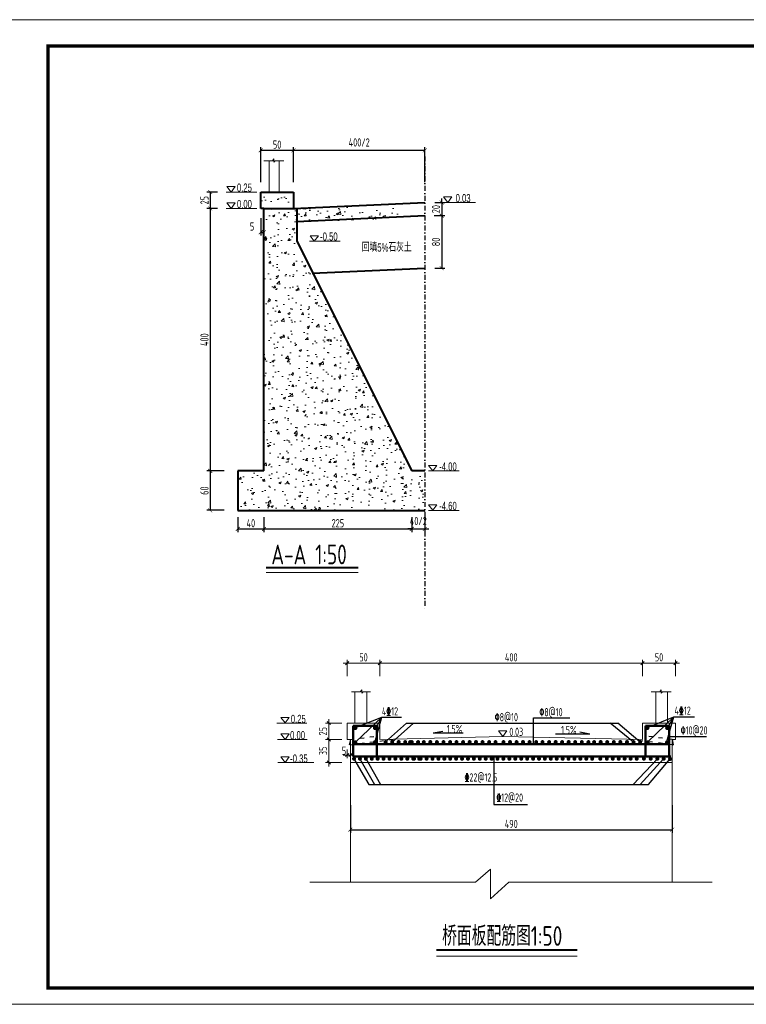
# Model space of a CAD drawing. Header units: inches. Extents: x 112594 to 193184, y 44995 to 116598.
# Tile 83 of 153: x 116918 to 119131, y 103116 to 106117. Entities that reach past the tile are written whole.
import ezdxf

# ---------------------------------------------------------------- set-up
doc = ezdxf.new("R2010")
doc.units = ezdxf.units.IN
doc.header["$MEASUREMENT"] = 0
doc.linetypes.add('ACAD_ISO03W100', pattern=[30, 12, -18])
doc.linetypes.add('DASHDOTX2', pattern=[2, 1, -0.5, 0, -0.5])
doc.layers.get('0').update_dxf_attribs({"lineweight": 15})
for name, color, linetype, lineweight in [('BM1', 7, 'Continuous', 15), ('文字', 7, 'Continuous', 20), ('标准线', 2, 'Continuous', 20), ('细实线', 4, 'Continuous', 25), ('虚线', 2, 'ACAD_ISO03W100', 25), ('轮廓线', 1, 'Continuous', 40), ('配筋1', 1, 'Continuous', 50)]:
    doc.layers.add(name, color=color, linetype=linetype, lineweight=lineweight)
doc.layers.add('轴线', color=3, linetype='DASHDOTX2')
doc.layers.add('配筋2', color=2, linetype='Continuous')
doc.styles.add('HZTXT', font='tssdeng.shx', dxfattribs={"width": 0.75, "bigfont": 'hztxt.shx'})
doc.styles.get("Standard").update_dxf_attribs({"font": 'hztxt_e.shx', "width": 0.7, "bigfont": 'hztxt.shx'})
doc.styles.add('TSSD_Dimension', font='Tssdeng.shx', dxfattribs={"width": 0.7, "bigfont": 'hztxt.shx'})
doc.dimstyles.new('3', dxfattribs={"dimtxt": 25, "dimasz": 12, "dimexe": 10, "dimexo": 30, "dimgap": 5, "dimtad": 1, "dimdec": 0, "dimzin": 0, "dimdsep": 46, "dimtxsty": 'HZTXT', "dimblk": 'ARCHTICK', "dimcen": 0, "dimclrt": 7, "dimazin": 2, "dimtfac": 1, "dimtdec": 0, "dimtix": 1, "dimtmove": 2, "dimatfit": 3, "dimfxl": 250, "dimtolj": 1, "dimtzin": 0, "dimarcsym": 0})
doc.dimstyles.new('6', dxfattribs={"dimtxt": 25, "dimasz": 12, "dimexe": 10, "dimexo": 130, "dimgap": 5, "dimtad": 1, "dimdec": 0, "dimzin": 0, "dimdsep": 46, "dimtxsty": 'HZTXT', "dimblk": 'ARCHTICK', "dimcen": 0, "dimclrt": 7, "dimazin": 2, "dimtfac": 1, "dimtdec": 0, "dimtix": 1, "dimtmove": 2, "dimatfit": 3, "dimfxl": 250, "dimtolj": 1, "dimtzin": 0, "dimarcsym": 0})
doc.dimstyles.new('ISO-25', dxfattribs={"dimtxt": 25, "dimasz": 10, "dimexe": 10, "dimexo": 12, "dimgap": 4, "dimtad": 1, "dimdec": 0, "dimdsep": 46, "dimtxsty": 'HZTXT', "dimblk": 'OBLIQUE', "dimcen": 2.5, "dimdle": 12, "dimclrd": 3, "dimclre": 3, "dimclrt": 3, "dimadec": 0, "dimazin": 0, "dimtfac": 1, "dimtdec": 0, "dimtmove": 2, "dimatfit": 3, "dimfxl": 40, "dimfxlon": 1, "dimarcsym": 0})

# ---------------------------------------------------------------- blocks, each defined once
blk = doc.blocks.new('_ArchTick')
at = {"color": 0, "linetype": 'ByBlock', "const_width": 0.15}
blk.add_lwpolyline([(-0.5, -0.5), (0.5, 0.5)], dxfattribs=at)
blk = doc.blocks.new('*D2167')
at = {"color": 0, "lineweight": -2}
for p, q in [((117520.5, 105591.6), (117488.1, 105591.6)), ((117498.1, 105591.6), (117498.1, 105541.6)), ((117520.5, 105541.6), (117488.1, 105541.6))]:
    blk.add_line(p, q, dxfattribs=at)
at = {"color": 0, "lineweight": -2, "xscale": 12, "yscale": 12, "zscale": 12}
for p, rotation in [((117498.1, 105591.6), 90), ((117498.1, 105541.6), 270)]:
    blk.add_blockref('_ArchTick', p, dxfattribs=dict(at, rotation=rotation))
at = {"color": 7, "insert": (117480.6, 105566.6), "char_height": 25, "attachment_point": 5, "rotation": 90, "style": 'HZTXT'}
blk.add_mtext('\\A1;25', dxfattribs=at)
blk = doc.blocks.new('*D2168')
at = {"color": 0, "lineweight": -2}
for p, q in [((117520.5, 105541.6), (117488.1, 105541.6)), ((117498.1, 105541.6), (117498.1, 104741.6)), ((117540.5, 104741.6), (117488.1, 104741.6))]:
    blk.add_line(p, q, dxfattribs=at)
at = {"color": 0, "lineweight": -2, "xscale": 12, "yscale": 12, "zscale": 12}
for p, rotation in [((117498.1, 105541.6), 90), ((117498.1, 104741.6), 270)]:
    blk.add_blockref('_ArchTick', p, dxfattribs=dict(at, rotation=rotation))
at = {"color": 7, "insert": (117480.6, 105141.6), "char_height": 25, "attachment_point": 5, "rotation": 90, "style": 'HZTXT'}
blk.add_mtext('\\A1;400', dxfattribs=at)
blk = doc.blocks.new('*D2169')
at = {"color": 0, "lineweight": -2}
for p, q in [((117540.5, 104741.6), (117488.1, 104741.6)), ((117498.1, 104741.6), (117498.1, 104621.6)), ((117540.5, 104621.6), (117488.1, 104621.6))]:
    blk.add_line(p, q, dxfattribs=at)
at = {"color": 0, "lineweight": -2, "xscale": 12, "yscale": 12, "zscale": 12}
for p, rotation in [((117498.1, 104741.6), 90), ((117498.1, 104621.6), 270)]:
    blk.add_blockref('_ArchTick', p, dxfattribs=dict(at, rotation=rotation))
at = {"color": 7, "insert": (117480.6, 104681.6), "char_height": 25, "attachment_point": 5, "rotation": 90, "style": 'HZTXT'}
blk.add_mtext('\\A1;60', dxfattribs=at)
blk = doc.blocks.new('三角形')
at = {"layer": '轮廓线', "color": 0, "lineweight": 20}
for p, q in [((24441.9, 199232.1), (24477.5, 199232.1)), ((24459.3, 199208.6), (24441.9, 199232.1)), ((24477.5, 199232.1), (24459.3, 199208.6))]:
    blk.add_line(p, q, dxfattribs=at)
blk = doc.blocks.new('*D2188')
at = {"color": 0, "lineweight": -2}
for p, q in [((118181.9, 105559.5), (118213.1, 105559.5)), ((118203.1, 105559.5), (118203.1, 105571.5)), ((118203.1, 105559.5), (118203.1, 105519.5)), ((118181.9, 105519.5), (118213.1, 105519.5)), ((118203.1, 105519.5), (118203.1, 105507.5))]:
    blk.add_line(p, q, dxfattribs=at)
at = {"color": 0, "lineweight": -2, "xscale": 12, "yscale": 12, "zscale": 12}
for p, rotation in [((118203.1, 105559.5), 270), ((118203.1, 105519.5), 90)]:
    blk.add_blockref('_ArchTick', p, dxfattribs=dict(at, rotation=rotation))
at = {"color": 7, "insert": (118185.6, 105539.5), "char_height": 25, "attachment_point": 5, "rotation": 90, "style": 'HZTXT'}
blk.add_mtext('\\A1;20', dxfattribs=at)
blk = doc.blocks.new('*D2170')
at = {"color": 0, "lineweight": -2}
for p, q in [((117651.9, 105621.6), (117651.9, 105728.6)), ((117651.9, 105718.6), (117751.9, 105718.6)), ((117751.9, 105621.6), (117751.9, 105728.6))]:
    blk.add_line(p, q, dxfattribs=at)
at = {"color": 0, "lineweight": -2, "xscale": 12, "yscale": 12, "zscale": 12, "rotation": 180}
blk.add_blockref('_ArchTick', (117651.9, 105718.6), dxfattribs=at)
at = {"color": 0, "lineweight": -2, "xscale": 12, "yscale": 12, "zscale": 12}
blk.add_blockref('_ArchTick', (117751.9, 105718.6), dxfattribs=at)
at = {"color": 7, "insert": (117701.9, 105736.1), "char_height": 25, "attachment_point": 5, "style": 'HZTXT'}
blk.add_mtext('\\A1;50', dxfattribs=at)
blk = doc.blocks.new('*D2189')
at = {"color": 0, "lineweight": -2}
for p, q in [((117651.9, 105511.6), (117651.9, 105459)), ((117661.9, 105511.6), (117661.9, 105459)), ((117651.9, 105469), (117661.9, 105469))]:
    blk.add_line(p, q, dxfattribs=at)
at = {"color": 0, "lineweight": -2, "xscale": 12, "yscale": 12, "zscale": 12, "rotation": 180}
blk.add_blockref('_ArchTick', (117651.9, 105469), dxfattribs=at)
at = {"color": 0, "lineweight": -2, "xscale": 12, "yscale": 12, "zscale": 12}
blk.add_blockref('_ArchTick', (117661.9, 105469), dxfattribs=at)
at = {"color": 7, "insert": (117625.6, 105486.5), "char_height": 25, "attachment_point": 5, "style": 'HZTXT'}
blk.add_mtext('\\A1;5', dxfattribs=at)
blk = doc.blocks.new('*D2190')
at = {"color": 0, "lineweight": -2}
for p, q in [((117751.9, 105621.6), (117751.9, 105728.6)), ((117751.9, 105718.6), (118151.9, 105718.6)), ((118151.9, 105621.6), (118151.9, 105728.6))]:
    blk.add_line(p, q, dxfattribs=at)
at = {"color": 0, "lineweight": -2, "xscale": 12, "yscale": 12, "zscale": 12, "rotation": 180}
blk.add_blockref('_ArchTick', (117751.9, 105718.6), dxfattribs=at)
at = {"color": 0, "lineweight": -2, "xscale": 12, "yscale": 12, "zscale": 12}
blk.add_blockref('_ArchTick', (118151.9, 105718.6), dxfattribs=at)
at = {"color": 7, "insert": (117951.9, 105742.6), "char_height": 25, "attachment_point": 5, "style": 'HZTXT'}
blk.add_mtext('\\A1;400/2', dxfattribs=at)
blk = doc.blocks.new('*D2171')
at = {"color": 0, "lineweight": -2}
for p, q in [((117581.9, 104601.1), (117581.9, 104554.9)), ((117661.9, 104601.1), (117661.9, 104554.9)), ((117581.9, 104564.9), (117661.9, 104564.9))]:
    blk.add_line(p, q, dxfattribs=at)
at = {"color": 0, "lineweight": -2, "xscale": 12, "yscale": 12, "zscale": 12, "rotation": 180}
blk.add_blockref('_ArchTick', (117581.9, 104564.9), dxfattribs=at)
at = {"color": 0, "lineweight": -2, "xscale": 12, "yscale": 12, "zscale": 12}
blk.add_blockref('_ArchTick', (117661.9, 104564.9), dxfattribs=at)
at = {"color": 7, "insert": (117621.9, 104582.4), "char_height": 25, "attachment_point": 5, "style": 'HZTXT'}
blk.add_mtext('\\A1;40', dxfattribs=at)
blk = doc.blocks.new('*D2172')
at = {"color": 0, "lineweight": -2}
for p, q in [((117661.9, 104601.1), (117661.9, 104554.9)), ((118111.9, 104601.1), (118111.9, 104554.9)), ((117661.9, 104564.9), (118111.9, 104564.9))]:
    blk.add_line(p, q, dxfattribs=at)
at = {"color": 0, "lineweight": -2, "xscale": 12, "yscale": 12, "zscale": 12, "rotation": 180}
blk.add_blockref('_ArchTick', (117661.9, 104564.9), dxfattribs=at)
at = {"color": 0, "lineweight": -2, "xscale": 12, "yscale": 12, "zscale": 12}
blk.add_blockref('_ArchTick', (118111.9, 104564.9), dxfattribs=at)
at = {"color": 7, "insert": (117886.9, 104582.4), "char_height": 25, "attachment_point": 5, "style": 'HZTXT'}
blk.add_mtext('\\A1;225', dxfattribs=at)
blk = doc.blocks.new('*D2173')
at = {"color": 0, "lineweight": -2}
for p, q in [((118111.9, 104601.1), (118111.9, 104554.9)), ((118151.9, 104601.1), (118151.9, 104554.9)), ((118111.9, 104564.9), (118099.9, 104564.9)), ((118111.9, 104564.9), (118151.9, 104564.9)), ((118151.9, 104564.9), (118163.9, 104564.9))]:
    blk.add_line(p, q, dxfattribs=at)
at = {"color": 0, "lineweight": -2, "xscale": 12, "yscale": 12, "zscale": 12}
blk.add_blockref('_ArchTick', (118111.9, 104564.9), dxfattribs=at)
at = {"color": 0, "lineweight": -2, "xscale": 12, "yscale": 12, "zscale": 12, "rotation": 180}
blk.add_blockref('_ArchTick', (118151.9, 104564.9), dxfattribs=at)
at = {"color": 7, "insert": (118131.9, 104589), "char_height": 25, "attachment_point": 5, "style": 'HZTXT'}
blk.add_mtext('\\A1;40/2', dxfattribs=at)
blk = doc.blocks.new('*D2191')
at = {"color": 0, "lineweight": -2}
for p, q in [((117925, 103723.5), (117925, 103638.5)), ((118905, 103723.5), (118905, 103638.5)), ((117925, 103648.5), (118905, 103648.5))]:
    blk.add_line(p, q, dxfattribs=at)
at = {"color": 0, "lineweight": -2, "xscale": 12, "yscale": 12, "zscale": 12, "rotation": 180}
blk.add_blockref('_ArchTick', (117925, 103648.5), dxfattribs=at)
at = {"color": 0, "lineweight": -2, "xscale": 12, "yscale": 12, "zscale": 12}
blk.add_blockref('_ArchTick', (118905, 103648.5), dxfattribs=at)
at = {"color": 7, "insert": (118415, 103666), "char_height": 25, "attachment_point": 5, "style": 'HZTXT'}
blk.add_mtext('\\A1;490', dxfattribs=at)
blk = doc.blocks.new('_Oblique')
at = {"color": 0, "linetype": 'ByBlock', "lineweight": -2}
blk.add_line((-0.5, -0.5), (0.5, 0.5), dxfattribs=at)
blk = doc.blocks.new('*D2174')
at = {"layer": '细实线', "color": 3, "lineweight": 15}
for p, q in [((118003, 104156.3), (118827, 104156.3)), ((118015, 104116.3), (118015, 104166.3)), ((118815, 104116.3), (118815, 104166.3))]:
    blk.add_line(p, q, dxfattribs=at)
at = {"layer": '细实线', "color": 3, "lineweight": 15, "xscale": 10, "yscale": 10, "zscale": 10, "rotation": 180}
blk.add_blockref('_Oblique', (118015, 104156.3), dxfattribs=at)
at = {"layer": '细实线', "color": 3, "lineweight": 15, "xscale": 10, "yscale": 10, "zscale": 10}
blk.add_blockref('_Oblique', (118815, 104156.3), dxfattribs=at)
at = {"layer": '细实线', "color": 3, "insert": (118415, 104173.8), "char_height": 25, "attachment_point": 5, "style": 'HZTXT'}
blk.add_mtext('400', dxfattribs=at)
blk = doc.blocks.new('*D2175')
at = {"layer": '细实线', "color": 3, "lineweight": 15}
for p, q in [((118803, 104156.3), (118927, 104156.3)), ((118815, 104116.3), (118815, 104166.3)), ((118915, 104116.3), (118915, 104166.3))]:
    blk.add_line(p, q, dxfattribs=at)
at = {"layer": '细实线', "color": 3, "lineweight": 15, "xscale": 10, "yscale": 10, "zscale": 10, "rotation": 180}
blk.add_blockref('_Oblique', (118815, 104156.3), dxfattribs=at)
at = {"layer": '细实线', "color": 3, "lineweight": 15, "xscale": 10, "yscale": 10, "zscale": 10}
blk.add_blockref('_Oblique', (118915, 104156.3), dxfattribs=at)
at = {"layer": '细实线', "color": 3, "insert": (118865, 104173.8), "char_height": 25, "attachment_point": 5, "style": 'HZTXT'}
blk.add_mtext('50', dxfattribs=at)
blk = doc.blocks.new('*D2176')
at = {"layer": '细实线', "color": 3, "lineweight": 15}
for p, q in [((117903, 103876), (117937, 103876)), ((117915, 103892.5), (117915, 103866)), ((117925, 103892.5), (117925, 103866))]:
    blk.add_line(p, q, dxfattribs=at)
at = {"layer": '细实线', "color": 3, "lineweight": 15, "xscale": 10, "yscale": 10, "zscale": 10, "rotation": 180}
blk.add_blockref('_Oblique', (117915, 103876), dxfattribs=at)
at = {"layer": '细实线', "color": 3, "lineweight": 15, "xscale": 10, "yscale": 10, "zscale": 10}
blk.add_blockref('_Oblique', (117925, 103876), dxfattribs=at)
at = {"layer": '细实线', "color": 3, "insert": (117905.5, 103888.8), "char_height": 25, "attachment_point": 5, "style": 'HZTXT'}
blk.add_mtext('5', dxfattribs=at)
blk = doc.blocks.new('*D2177')
at = {"layer": '细实线', "color": 3, "lineweight": 15}
for p, q in [((117899.1, 103973.5), (117849.1, 103973.5)), ((117859.1, 103985.5), (117859.1, 103911.5)), ((117899.1, 103923.5), (117849.1, 103923.5))]:
    blk.add_line(p, q, dxfattribs=at)
at = {"layer": '细实线', "color": 3, "lineweight": 15, "xscale": 10, "yscale": 10, "zscale": 10}
for p, rotation in [((117859.1, 103973.5), 90), ((117859.1, 103923.5), 270)]:
    blk.add_blockref('_Oblique', p, dxfattribs=dict(at, rotation=rotation))
at = {"layer": '细实线', "color": 3, "insert": (117841.6, 103948.5), "char_height": 25, "attachment_point": 5, "rotation": 90, "style": 'HZTXT'}
blk.add_mtext('25', dxfattribs=at)
blk = doc.blocks.new('*D2178')
at = {"layer": '细实线', "color": 3, "lineweight": 15}
for p, q in [((117859.1, 103935.5), (117859.1, 103841.5)), ((117899.1, 103923.5), (117849.1, 103923.5)), ((117899.1, 103853.5), (117849.1, 103853.5))]:
    blk.add_line(p, q, dxfattribs=at)
at = {"layer": '细实线', "color": 3, "lineweight": 15, "xscale": 10, "yscale": 10, "zscale": 10}
for p, rotation in [((117859.1, 103923.5), 90), ((117859.1, 103853.5), 270)]:
    blk.add_blockref('_Oblique', p, dxfattribs=dict(at, rotation=rotation))
at = {"layer": '细实线', "color": 3, "insert": (117841.6, 103888.5), "char_height": 25, "attachment_point": 5, "rotation": 90, "style": 'HZTXT'}
blk.add_mtext('35', dxfattribs=at)
blk = doc.blocks.new('*D2179')
at = {"layer": '细实线', "color": 3, "lineweight": 15}
for p, q in [((117903, 104156.3), (118027, 104156.3)), ((117915, 104116.3), (117915, 104166.3)), ((118015, 104116.3), (118015, 104166.3))]:
    blk.add_line(p, q, dxfattribs=at)
at = {"layer": '细实线', "color": 3, "lineweight": 15, "xscale": 10, "yscale": 10, "zscale": 10, "rotation": 180}
blk.add_blockref('_Oblique', (117915, 104156.3), dxfattribs=at)
at = {"layer": '细实线', "color": 3, "lineweight": 15, "xscale": 10, "yscale": 10, "zscale": 10}
blk.add_blockref('_Oblique', (118015, 104156.3), dxfattribs=at)
at = {"layer": '细实线', "color": 3, "insert": (117965, 104173.8), "char_height": 25, "attachment_point": 5, "style": 'HZTXT'}
blk.add_mtext('50', dxfattribs=at)
blk = doc.blocks.new('*D2180')
at = {"color": 0, "lineweight": -2}
for p, q in [((118180.7, 105519.5), (118213.1, 105519.5)), ((118203.1, 105519.5), (118203.1, 105359.4)), ((118181.9, 105359.4), (118213.1, 105359.4))]:
    blk.add_line(p, q, dxfattribs=at)
at = {"color": 0, "lineweight": -2, "xscale": 12, "yscale": 12, "zscale": 12}
for p, rotation in [((118203.1, 105519.5), 90), ((118203.1, 105359.4), 270)]:
    blk.add_blockref('_ArchTick', p, dxfattribs=dict(at, rotation=rotation))
at = {"color": 7, "insert": (118185.6, 105439.4), "char_height": 25, "attachment_point": 5, "rotation": 90, "style": 'HZTXT'}
blk.add_mtext('\\A1;80', dxfattribs=at)

msp = doc.modelspace()

# ---------------------------------------------------------------- hatches: boundary and pattern name
h = msp.add_hatch()
h.set_pattern_fill('AR-CONC', color=256, scale=10, style=0)
h.set_pattern_definition([(50, (23545.73, -95458.854), (71.726018, -6.275213), [7.5, -82.5]), (355, (23545.73, -95458.854), (-13.875133, 75.219213), [6, -66]), (100.4514, (23551.705, -95459.38), (57.850938, 68.943954), [6.37402, -70.114211]), (46.1842, (23545.73, -95438.85), (106.724105, -16.5519), [11.25, -123.75]), (96.6356, (23554.62, -95440.23), (93.46627, 97.411787), [9.56103, -105.1713]), (351.1842, (23545.73, -95438.85), (93.466195, 97.41186), [9, -99]), (21, (23555.73, -95443.854), (59.690705, -40.261889), [7.5, -82.5]), (326, (23555.73, -95443.854), (24.331533, 72.515005), [6, -66]), (71.4514, (23560.7, -95447.21), (84.022263, 32.25305), [6.37402, -70.114211]), (37.5, (23545.728, -95458.854), (1.2159855, 33.2893854), [0, -65.2, 0, -67, 0, -66.25]), (7.5, (23545.728, -95458.854), (26.306954, 39.441171), [0, -38.2, 0, -63.7, 0, -25.25]), (327.5, (23523.428, -95458.854), (53.3822436, -2.2554872), [0, -25, 0, -78, 0, -103.5]), (317.5, (23513.43, -95458.854), (58.318617, 10.010498), [0, -32.5, 0, -51.8, 0, -73.5])])
h.paths.add_polyline_path([(117651.85709, 105591.5593), (117651.85709, 105541.5593), (117661.85709, 105541.5593), (117751.85709, 105541.5593), (117751.85709, 105591.5593)])
h = msp.add_hatch()
h.set_pattern_fill('AR-CONC', color=256, scale=10, style=0)
h.set_pattern_definition([(50, (0, 0), (71.726018, -6.275213), [7.5, -82.5]), (355, (0, 0), (-13.875133, 75.219213), [6, -66]), (100.4514, (5.98, -0.52), (57.850938, 68.943954), [6.37402, -70.11421]), (46.1842, (0, 20), (106.724105, -16.5519), [11.25, -123.75]), (96.6356, (8.89, 18.62), (93.46627, 97.41179), [9.56103, -105.1713]), (351.1842, (0, 20), (93.466195, 97.41186), [9, -99]), (21, (10, 15), (59.690705, -40.26189), [7.5, -82.5]), (326, (10, 15), (24.331533, 72.515005), [6, -66]), (71.4514, (14.974, 11.645), (84.022263, 32.25305), [6.37402, -70.11421]), (37.5, (0, 0), (1.2159855, 33.2893854), [0, -65.2, 0, -67, 0, -66.25]), (7.5, (0, 0), (26.306954, 39.441171), [0, -38.2, 0, -63.7, 0, -25.25]), (327.5, (-22.3, 0), (53.3822436, -2.255487), [0, -25, 0, -78, 0, -103.5]), (317.5, (-32.3, 0), (58.318617, 10.010498), [0, -32.5, 0, -51.8, 0, -73.5])])
h.paths.add_polyline_path([(117661.85709, 104741.5593), (117581.85709, 104741.5593), (117581.85709, 104621.5593), (118151.85709, 104621.5593), (118151.85709, 104741.5593), (118111.85709, 104741.5593), (117761.85709, 105441.5593), (117761.85709, 105541.5593), (117661.85709, 105541.5593)])
h = msp.add_hatch()
h.set_pattern_fill('AR-CONC', color=256, scale=10, style=0)
h.set_pattern_definition([(50, (23545.73, -92488.854), (71.726018, -6.275213), [7.5, -82.5]), (355, (23545.73, -92488.854), (-13.875133, 75.219213), [6, -66]), (100.4514, (23551.705, -92489.38), (57.850938, 68.943954), [6.37402, -70.11421]), (46.1842, (23545.73, -92468.85), (106.724105, -16.5519), [11.25, -123.75]), (96.6356, (23554.62, -92470.23), (93.46627, 97.411787), [9.56103, -105.1713]), (351.1842, (23545.73, -92468.85), (93.466195, 97.41186), [9, -99]), (21, (23555.73, -92473.854), (59.690705, -40.261889), [7.5, -82.5]), (326, (23555.73, -92473.854), (24.331533, 72.515005), [6, -66]), (71.4514, (23560.7, -92477.21), (84.022263, 32.25305), [6.37402, -70.11421]), (37.5, (23545.728, -92488.854), (1.2159855, 33.2893854), [0, -65.2, 0, -67, 0, -66.25]), (7.5, (23545.728, -92488.854), (26.306954, 39.441171), [0, -38.2, 0, -63.7, 0, -25.25]), (327.5, (23523.428, -92488.854), (53.3822436, -2.2554872), [0, -25, 0, -78, 0, -103.5]), (317.5, (23513.43, -92488.854), (58.318617, 10.010498), [0, -32.5, 0, -51.8, 0, -73.5])])
h.paths.add_polyline_path([(118076.77743, 105529.42326), (118073.99432, 105531.99982), (118080.44094, 105531.99982), (118076.77743, 105534.83396), (118076.77743, 105549.77778), (117761.85709, 105541.81224), (117761.85709, 105501.81224), (118076.77743, 105509.77778)])
at = {"layer": '配筋1'}
for points in [[(117946.17442, 103958.15303, 1), (117934.00373, 103958.15303, 1)], [(118005.69498, 103958.30182, 1), (117993.52429, 103958.30182, 1)], [(118836.17442, 103958.36483, 1), (118824.00373, 103958.36483, 1)], [(118895.82813, 103958.15303, 1), (118883.65743, 103958.15303, 1)], [(117946.17442, 103914.6518, 1), (117934.00373, 103914.6518, 1)], [(118005.40343, 103914.6518, 1), (117993.23274, 103914.6518, 1)], [(118038.54477, 103915.4982, 1), (118026.37407, 103915.4982, 1)], [(118058.54477, 103915.4982, 1), (118046.37407, 103915.4982, 1)], [(118078.09016, 103915.4982, 1), (118065.91947, 103915.4982, 1)], [(118098.09016, 103915.4982, 1), (118085.91947, 103915.4982, 1)], [(118112.88686, 103915.4982, 1), (118100.71617, 103915.4982, 1)], [(118118.09016, 103915.4982, 1), (118105.91947, 103915.4982, 1)], [(118137.2161, 103915.4982, 1), (118125.0454, 103915.4982, 1)], [(118137.47778, 103915.4982, 1), (118125.30708, 103915.4982, 1)], [(118154.57004, 103915.4982, 1), (118142.39935, 103915.4982, 1)], [(118174.57004, 103915.4982, 1), (118162.39935, 103915.4982, 1)], [(118194.76297, 103915.4982, 1), (118182.59228, 103915.4982, 1)], [(118214.76297, 103915.4982, 1), (118202.59228, 103915.4982, 1)], [(118234.76297, 103915.4982, 1), (118222.59228, 103915.4982, 1)], [(118254.30836, 103915.4982, 1), (118242.13767, 103915.4982, 1)], [(118274.30836, 103915.4982, 1), (118262.13767, 103915.4982, 1)], [(118294.30836, 103915.4982, 1), (118282.13767, 103915.4982, 1)], [(118313.69598, 103915.4982, 1), (118301.52528, 103915.4982, 1)], [(118333.69598, 103915.4982, 1), (118321.52528, 103915.4982, 1)], [(118353.69598, 103915.4982, 1), (118341.52528, 103915.4982, 1)], [(118373.24137, 103915.4982, 1), (118361.07068, 103915.4982, 1)], [(118397.39103, 103915.4982, 1), (118385.22034, 103915.4982, 1)], [(118417.39103, 103915.4982, 1), (118405.22034, 103915.4982, 1)], [(118437.39103, 103915.4982, 1), (118425.22034, 103915.4982, 1)], [(118456.93642, 103915.4982, 1), (118444.76573, 103915.4982, 1)], [(118476.93642, 103915.4982, 1), (118464.76573, 103915.4982, 1)], [(118496.93642, 103915.4982, 1), (118484.76573, 103915.4982, 1)], [(118516.32404, 103915.4982, 1), (118504.15334, 103915.4982, 1)], [(118536.32404, 103915.4982, 1), (118524.15334, 103915.4982, 1)], [(118556.32404, 103915.4982, 1), (118544.15334, 103915.4982, 1)], [(118575.86943, 103915.4982, 1), (118563.69874, 103915.4982, 1)], [(118595.86943, 103915.4982, 1), (118583.69874, 103915.4982, 1)], [(118615.86943, 103915.4982, 1), (118603.69874, 103915.4982, 1)], [(118636.06236, 103915.4982, 1), (118623.89166, 103915.4982, 1)], [(118656.06236, 103915.4982, 1), (118643.89166, 103915.4982, 1)], [(118673.41631, 103915.4982, 1), (118661.24561, 103915.4982, 1)], [(118693.41631, 103915.4982, 1), (118681.24561, 103915.4982, 1)], [(118713.41631, 103915.4982, 1), (118701.24561, 103915.4982, 1)], [(118733.41631, 103915.4982, 1), (118721.24561, 103915.4982, 1)], [(118753.41631, 103915.4982, 1), (118741.24561, 103915.4982, 1)], [(118773.60923, 103915.4982, 1), (118761.43854, 103915.4982, 1)], [(118793.60923, 103915.4982, 1), (118781.43854, 103915.4982, 1)], [(118813.60923, 103915.4982, 1), (118801.43854, 103915.4982, 1)], [(118836.79075, 103914.6518, 1), (118824.62005, 103914.6518, 1)], [(118895.63246, 103914.6518, 1), (118883.46176, 103914.6518, 1)], [(117942.17442, 103864.62431, 1), (117930.00373, 103864.62431, 1)], [(117960.17442, 103864.62431, 1), (117948.00373, 103864.62431, 1)], [(117978.30887, 103864.62431, 1), (117966.13817, 103864.62431, 1)], [(117996.30887, 103864.62431, 1), (117984.13817, 103864.62431, 1)], [(118014.11485, 103864.62431, 1), (118001.94415, 103864.62431, 1)], [(118032.11485, 103864.62431, 1), (118019.94415, 103864.62431, 1)], [(118050.2493, 103864.62431, 1), (118038.0786, 103864.62431, 1)], [(118068.2493, 103864.62431, 1), (118056.0786, 103864.62431, 1)], [(118086.43537, 103864.62431, 1), (118074.26468, 103864.62431, 1)], [(118104.43537, 103864.62431, 1), (118092.26468, 103864.62431, 1)], [(118122.56982, 103864.62431, 1), (118110.39912, 103864.62431, 1)], [(118124.87699, 103864.62431, 1), (118112.70629, 103864.62431, 1)], [(118140.56982, 103864.62431, 1), (118128.39912, 103864.62431, 1)], [(118144.98331, 103864.62431, 1), (118132.81262, 103864.62431, 1)], [(118163.16939, 103864.62431, 1), (118150.99869, 103864.62431, 1)], [(118181.16939, 103864.62431, 1), (118168.99869, 103864.62431, 1)], [(118199.30383, 103864.62431, 1), (118187.13314, 103864.62431, 1)], [(118217.30383, 103864.62431, 1), (118205.13314, 103864.62431, 1)], [(118235.10981, 103864.62431, 1), (118222.93912, 103864.62431, 1)], [(118253.10981, 103864.62431, 1), (118240.93912, 103864.62431, 1)], [(118271.24426, 103864.62431, 1), (118259.07356, 103864.62431, 1)], [(118289.24426, 103864.62431, 1), (118277.07356, 103864.62431, 1)], [(118307.26089, 103864.62431, 1), (118295.09019, 103864.62431, 1)], [(118325.26089, 103864.62431, 1), (118313.09019, 103864.62431, 1)], [(118343.39533, 103864.62431, 1), (118331.22464, 103864.62431, 1)], [(118361.39533, 103864.62431, 1), (118349.22464, 103864.62431, 1)], [(118379.20131, 103864.62431, 1), (118367.03062, 103864.62431, 1)], [(118397.20131, 103864.62431, 1), (118385.03062, 103864.62431, 1)], [(118415.33576, 103864.62431, 1), (118403.16506, 103864.62431, 1)], [(118433.33576, 103864.62431, 1), (118421.16506, 103864.62431, 1)], [(118451.52183, 103864.62431, 1), (118439.35114, 103864.62431, 1)], [(118469.52183, 103864.62431, 1), (118457.35114, 103864.62431, 1)], [(118487.65628, 103864.62431, 1), (118475.48558, 103864.62431, 1)], [(118505.65628, 103864.62431, 1), (118493.48558, 103864.62431, 1)], [(118523.46226, 103864.62431, 1), (118511.29157, 103864.62431, 1)], [(118541.46226, 103864.62431, 1), (118529.29157, 103864.62431, 1)], [(118559.59671, 103864.62431, 1), (118547.42601, 103864.62431, 1)], [(118577.59671, 103864.62431, 1), (118565.42601, 103864.62431, 1)], [(118595.48312, 103864.62431, 1), (118583.31243, 103864.62431, 1)], [(118613.61757, 103864.62431, 1), (118601.44687, 103864.62431, 1)], [(118631.61757, 103864.62431, 1), (118619.44687, 103864.62431, 1)], [(118649.6342, 103864.62431, 1), (118637.4635, 103864.62431, 1)], [(118667.6342, 103864.62431, 1), (118655.4635, 103864.62431, 1)], [(118692.25121, 103864.62431, 1), (118680.08052, 103864.62431, 1)], [(118712.25121, 103864.62431, 1), (118700.08052, 103864.62431, 1)], [(118730.25121, 103864.62431, 1), (118718.08052, 103864.62431, 1)], [(118748.43729, 103864.62431, 1), (118736.26659, 103864.62431, 1)], [(118766.43729, 103864.62431, 1), (118754.26659, 103864.62431, 1)], [(118784.57173, 103864.62431, 1), (118772.40104, 103864.62431, 1)], [(118803.26615, 103864.62431, 1), (118791.09545, 103864.62431, 1)], [(118825.13947, 103864.62431, 1), (118812.96878, 103864.62431, 1)], [(118845.91723, 103864.62431, 1), (118833.74653, 103864.62431, 1)], [(118866.13491, 103864.62431, 1), (118853.96422, 103864.62431, 1)], [(118885.42461, 103864.62431, 1), (118873.25391, 103864.62431, 1)], [(118904.65899, 103863.85036, 1), (118892.4883, 103863.85036, 1)]]:
    msp.add_hatch(color=256, dxfattribs=at).paths.add_polyline_path(points)

# ---------------------------------------------------------------- linework, layer by layer
for p, q in [((117677.8405, 105686.88099), (117661.15974, 105686.88099)), ((117661.15974, 105686.88099), (117687.55304, 105686.88099)), ((117677.8405, 105591.5593), (117677.8405, 105686.88099)), ((117687.55304, 105686.88099), (117692.01385, 105693.0426)), ((117692.01385, 105693.0426), (117692.01385, 105682.78837)), ((117692.01385, 105682.78837), (117696.22593, 105686.88099)), ((117696.22593, 105686.88099), (117722.74528, 105686.88099)), ((117707.8405, 105591.5593), (117707.8405, 105686.88099)), ((117640.26913, 105591.5593), (117547.00194, 105591.5593)), ((118306.37148, 105559.5179), (118213.10429, 105559.5179)), ((117640.26913, 105541.5593), (117547.00194, 105541.5593)), ((117893.64771, 105441.5593), (117800.38052, 105441.5593)), ((118256.40995, 104741.5593), (118163.14276, 104741.5593)), ((118256.40995, 104621.5593), (118163.14276, 104621.5593)), ((117668.9653, 104431.85322), (117948.64519, 104431.85322)), ((117928.80979, 104068.86063), (117955.20309, 104068.86063)), ((117939.00372, 103973.53895), (117939.00372, 104068.86063)), ((117955.20309, 104068.86063), (117959.6639, 104075.02225)), ((117959.6639, 104075.02225), (117959.6639, 104064.76801)), ((117959.6639, 104064.76801), (117963.87597, 104068.86063)), ((117963.87597, 104068.86063), (117986.39532, 104068.86063)), ((117975.00372, 103973.53895), (117975.00372, 104068.86063)), ((118840.76592, 104068.31253), (118867.15923, 104068.31253)), ((118861.00372, 104068.31253), (118848.32296, 104068.31253)), ((118855.00372, 103973.53895), (118855.00372, 104068.31253)), ((118867.15923, 104068.31253), (118871.62003, 104074.47415)), ((118871.62003, 104074.47415), (118871.62003, 104064.21991)), ((118871.62003, 104064.21991), (118875.83211, 104068.31253)), ((118875.83211, 104068.31253), (118902.35146, 104068.31253)), ((118891.00372, 103973.53895), (118891.00372, 104068.31253)), ((117792.02653, 103973.53895), (117701.09883, 103973.53895)), ((117915.00372, 103923.53895), (117915.00372, 103973.53895)), ((117915.00372, 103973.53895), (118015.00372, 103973.53895)), ((118015.00372, 103973.53895), (118015.00372, 103923.53895)), ((118915.00372, 103973.53895), (118815.00372, 103973.53895)), ((118815.00372, 103973.53895), (118815.00372, 103923.53895)), ((118915.00372, 103923.53895), (118915.00372, 103973.53895)), ((118015.00372, 103923.53895), (118388.93187, 103932.33418)), ((118388.93187, 103932.33418), (118815.00372, 103923.53895)), ((117793.81437, 103923.53898), (117702.88668, 103923.53898)), ((117925.00372, 103923.53895), (117915.00372, 103923.53895)), ((117925.00372, 103847.53895), (117925.00372, 103923.53895)), ((118905.00372, 103847.53895), (118905.00372, 103923.53895)), ((118905.00372, 103923.53895), (118915.00372, 103923.53895)), ((117814.19399, 103853.53898), (117704.40266, 103853.53898)), ((117925.00372, 103853.53895), (118905.00372, 103853.53895)), ((117925.00372, 103853.53895), (117925.00372, 103581.04309)), ((118905.00372, 103853.53895), (118905.00372, 103488.54021)), ((117925.00372, 103581.04309), (117925.00372, 103488.54021)), ((118351.52071, 103527.72938), (118306.36324, 103488.54021)), ((118351.52071, 103437.48504), (118351.52071, 103527.72938)), ((118306.36324, 103488.54021), (117801.2994, 103488.54021)), ((118407.96753, 103488.54021), (118351.52071, 103437.48504)), ((118905.00372, 103488.54021), (118407.96753, 103488.54021)), ((118905.00372, 103488.54021), (119026.61174, 103488.54021)), ((118186.83775, 103263.34505), (118489.23849, 103263.34505)), ((118489.23849, 103263.34505), (118615.37283, 103263.34505))]:
    msp.add_line(p, q)
at = {"lineweight": -3}
for p, q in [((118177.36548, 103943.12762), (118207.05513, 103948.93193)), ((118177.36548, 103943.12762), (118268.2764, 103943.12762)), ((118654.08638, 103939.42104), (118549.96616, 103939.42104)), ((118654.08638, 103939.42104), (118624.39673, 103945.22535)), ((117925.00372, 103923.53895), (117921.41245, 103906.96643)), ((117926.41056, 103907.59038), (117921.41245, 103906.96643)), ((118905.00372, 103923.53895), (118908.59498, 103906.96643)), ((118905.30253, 103907.37745), (118908.59498, 103906.96643))]:
    msp.add_line(p, q, dxfattribs=at)
at = {"layer": 'BM1', "linetype": 'Continuous'}
for p, q in [((121079.21862, 106116.66631), (116836.39029, 106116.66631)), ((121079.21862, 103116.36325), (116836.39029, 103116.36325))]:
    msp.add_line(p, q, dxfattribs=at)
at = {"layer": 'BM1', "color": 0, "linetype": 'Continuous', "const_width": 9.99898}
msp.add_lwpolyline([(117004.23439, 103166.35814), (117004.23439, 106036.36532), (121029.22372, 106036.36532), (121029.22372, 103166.35814)], close=True, dxfattribs=at)
at = {"layer": '虚线', "lineweight": -3}
for p, q in [((117925.00372, 103923.53895), (118015.00372, 103934.77442)), ((118905.00372, 103923.53895), (118815.00372, 103934.77442)), ((117925.00372, 103907.41476), (118059.51201, 103924.20657)), ((118905.00372, 103907.41476), (118770.49543, 103924.20657))]:
    msp.add_line(p, q, dxfattribs=at)
at = {"layer": '轮廓线'}
for p, q in [((117651.85709, 105541.5593), (117651.85709, 105591.5593)), ((117651.85709, 105591.5593), (117751.85709, 105591.5593)), ((117751.85709, 105591.5593), (117751.85709, 105541.5593)), ((117751.85709, 105541.5593), (118151.85709, 105559.5179)), ((117661.85709, 105541.5593), (117651.85709, 105541.5593)), ((117661.85709, 104741.5593), (117661.85709, 105541.5593)), ((117661.85709, 105541.5593), (117761.85709, 105541.5593)), ((117761.85709, 105541.5593), (117761.85709, 105441.5593)), ((117761.85709, 105501.81224), (118151.85709, 105519.5179)), ((117761.85709, 105441.5593), (118111.85709, 104741.5593)), ((117808.792, 105343.77824), (118151.85709, 105359.3531)), ((117581.85709, 104741.5593), (117581.85709, 104621.5593)), ((117661.85709, 104741.5593), (117581.85709, 104741.5593)), ((118151.85709, 104741.5593), (118111.85709, 104741.5593)), ((117581.85709, 104621.5593), (118151.85709, 104621.5593)), ((117581.85709, 104621.5593), (118151.85709, 104621.5593)), ((117668.9653, 104447.43897), (117948.64519, 104447.43897)), ((118186.83775, 103282.61712), (118489.23849, 103282.61712)), ((118489.23849, 103282.61712), (118615.37283, 103282.61712))]:
    msp.add_line(p, q, dxfattribs=at)
at = {"layer": '轴线', "ltscale": 15}
msp.add_line((118151.85709, 105700.28592), (118151.85709, 104321.95078), dxfattribs=at)
at = {"layer": '配筋1'}
for p, q in [((117934.00372, 103923.53895), (117934.00372, 103964.53895)), ((117934.00372, 103964.53895), (118006.00372, 103964.53895)), ((118006.00372, 103964.53895), (118006.00372, 103871.51746)), ((118824.00372, 103923.53895), (118824.00372, 103964.53895)), ((118824.00372, 103964.53895), (118896.00372, 103964.53895)), ((118896.00372, 103964.53895), (118896.00372, 103871.51746)), ((117934.00372, 103923.53895), (117934.00372, 103871.51746)), ((117934.00372, 103908.56644), (117934.00372, 103903.56644)), ((117934.00372, 103908.56644), (118896.00372, 103908.56644)), ((118824.00372, 103923.53895), (118824.00372, 103871.51746)), ((118896.00372, 103908.56644), (118896.00372, 103903.56644)), ((117934.00372, 103871.51746), (118900.66728, 103871.51746))]:
    msp.add_line(p, q, dxfattribs=at)
at = {"layer": '配筋2'}
for p, q in [((117941.11306, 103959.466), (118020.54085, 103991.62457)), ((117942.03715, 103916.12232), (118020.54085, 103991.62457)), ((117998.17328, 103909.73749), (118020.54085, 103991.62457)), ((118020.54085, 103991.62457), (118001.36784, 103956.99847)), ((118020.54085, 103991.62457), (118080.28816, 103991.62457)), ((118829.78257, 103959.466), (118910.52332, 103992.66036)), ((118830.70665, 103916.12232), (118910.52332, 103992.66036)), ((118886.84279, 103909.73749), (118910.52332, 103992.66036)), ((118910.52332, 103992.66036), (118890.03735, 103956.99847)), ((118910.52332, 103992.66036), (118973.04467, 103992.66036)), ((118032.40333, 103915.99575), (118096.3276, 103972.99085)), ((118052.55679, 103915.36646), (118117.11083, 103972.99085)), ((118096.3276, 103972.99085), (118739.47877, 103972.99085)), ((118482.99404, 103908.56644), (118482.99404, 103988.85949)), ((118482.99404, 103988.85949), (118593.82224, 103988.85949)), ((118787.29794, 103915.18712), (118716.66311, 103972.99085)), ((118807.6133, 103915.49944), (118739.47877, 103972.99085)), ((118896.00372, 103932.26844), (119010.15046, 103932.26844)), ((118362.23785, 103871.51746), (118362.23785, 103725.50594)), ((117935.37917, 103864.58495), (117980.80513, 103785.66305)), ((117954.11974, 103864.45816), (117998.01775, 103785.66305)), ((117972.08474, 103864.90645), (118016.72924, 103785.66305)), ((118860.13248, 103864.30043), (118786.52509, 103785.66305)), ((118878.78859, 103864.6733), (118808.03579, 103785.66305)), ((118833.14646, 103785.66305), (118898.93729, 103864.30043)), ((117980.80513, 103785.66305), (118833.14646, 103785.66305)), ((118362.23785, 103725.50594), (118464.34455, 103725.50594))]:
    msp.add_line(p, q, dxfattribs=at)

# ---------------------------------------------------------------- block references
at = {"xscale": 0.7200000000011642, "yscale": 0.7200000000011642, "zscale": 0.7200000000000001}
for p in [(99950.74333, -37838.59829), (99950.74333, -37888.59829), (100610.64455, -37870.6397), (100204.12191, -37988.59829), (100564.95178, -38688.5983), (100564.95178, -38808.5983), (100115.24817, -39456.61865), (100115.24817, -39506.61862), (100778.23406, -39497.82342), (100115.24817, -39576.61862)]:
    msp.add_blockref('三角形', p, dxfattribs=at)

# ---------------------------------------------------------------- texts
at = {"width": 0.7}
for s, p in [('0.25', (117579.46887, 105592.41649)), ('0.03', (118245.57123, 105560.37509)), ('0.00', (117579.46887, 105542.41649)), ('-0.50', (117832.84745, 105443.36922)), ('回填5%%%石灰土', (117959.69383, 105409.95573)), ('-4.00', (118195.60969, 104742.52771)), ('-4.60', (118195.60969, 104622.52771)), ('0.25', (117743.65324, 103973.43905)), ('0.00', (117741.40762, 103923.80547)), ('-0.35', (117741.54617, 103852.73765))]:
    msp.add_text(s, height=25, dxfattribs=at).set_placement(p)
at = {"layer": '文字', "style": 'HZTXT', "width": 0.75}
for s, p in [('A-A 1:50', (117684.30617, 104457.19443)), ('桥面板配筋图1:50', (118204.5392, 103294.60842))]:
    msp.add_text(s, height=60, dxfattribs=at).set_placement(p)
at = {"layer": '标准线', "style": 'TSSD_Dimension', "width": 0.7}
for s, p in [('4%%13212', (118020.87036, 103996.44413)), ('4%%13212', (118912.25114, 103998.84933)), ('%%1308@10', (118364.77937, 103978.77383)), ('%%1308@10', (118500.6473, 103994.07172)), ('%%13010@20', (118931.15602, 103938.50933)), ('0.03', (118409.14624, 103934.23806)), ('%%13222@12.5', (118272.7405, 103795.23349)), ('%%13212@20', (118369.44344, 103733.92376))]:
    msp.add_text(s, height=25, dxfattribs=at).set_placement(p)
at = {"layer": '标准线', "char_height": 25, "width": 140.4066792, "style": 'TSSD_Dimension'}
for insert, attachment_point in [((118218.6548, 103967.7558), 1), ((118613.87757, 103964.80653), 3)]:
    msp.add_mtext('1.5%', dxfattribs=dict(at, insert=insert, attachment_point=attachment_point))

# ---------------------------------------------------------------- dimensions: what is measured, and where the dimension line sits
for base, p1, p2, dimstyle, picture, middle in [((117751.85709, 105718.59707), (117651.85709, 105591.5593), (117751.85709, 105591.5593), '3', '*D2170', (117701.85709, 105736.09707)), ((117661.85709, 104564.90711), (117581.85709, 104631.10709), (117661.85709, 104631.10709), '3', '*D2171', (117621.85709, 104582.40711)), ((118111.85709, 104564.90711), (117661.85709, 104631.10709), (118111.85709, 104631.10709), '3', '*D2172', (117886.85709, 104582.40711)), ((118905.00372, 103648.54513), (117925.00372, 103853.53895), (118905.00372, 103853.53895), '6', '*D2191', (118415.00372, 103666.04513))]:
    dim = msp.add_linear_dim(base=base, p1=p1, p2=p2, dimstyle=dimstyle, override={"dimlfac": 0.5})
    dim.commit()
    dim.dimension.update_dxf_attribs({"geometry": picture, "text_midpoint": middle})
for base, p1, p2, text, picture, middle in [((118151.85709, 105718.59707), (117751.85709, 105591.5593), (118151.85709, 105591.5593), '400/2', '*D2190', (117951.85709, 105742.64469)), ((118151.85709, 104564.90711), (118111.85709, 104631.10709), (118151.85709, 104631.10709), '40/2', '*D2173', (118131.85709, 104588.95473))]:
    dim = msp.add_linear_dim(base=base, p1=p1, p2=p2, text=text, dimstyle='3', override={"dimlfac": 0.5})
    dim.commit()
    dim.dimension.update_dxf_attribs({"geometry": picture, "text_midpoint": middle})
for base, p1, p2, picture, middle in [((117498.08539, 105541.5593), (117550.48074, 105591.5593), (117550.48074, 105541.5593), '*D2167', (117480.58539, 105566.5593)), ((117498.08539, 104741.5593), (117550.48074, 105541.5593), (117570.48074, 104741.5593), '*D2168', (117480.58539, 105141.5593)), ((118203.10429, 105359.3531), (118150.68946, 105519.46489), (118151.85709, 105359.3531), '*D2180', (118185.60429, 105439.409)), ((117498.08539, 104621.5593), (117570.48074, 104741.5593), (117570.48074, 104621.5593), '*D2169', (117480.58539, 104681.5593))]:
    dim = msp.add_linear_dim(base=base, p1=p1, p2=p2, angle=90, dimstyle='3', override={"dimlfac": 0.5})
    dim.commit()
    dim.dimension.update_dxf_attribs({"geometry": picture, "text_midpoint": middle})
dim = msp.add_aligned_dim(p1=(118151.85709, 105559.5179), p2=(118151.85709, 105519.5179), distance=51.24721, dimstyle='3', override={"dimlfac": 0.5})
dim.commit()
dim.dimension.update_dxf_attribs({"geometry": '*D2188', "text_midpoint": (118185.60429, 105539.5179)})
dim = msp.add_linear_dim(base=(117661.85709, 105468.99522), p1=(117651.85709, 105541.5593), p2=(117661.85709, 105541.5593), dimstyle='3', override={"dimlfac": 0.5})
dim.commit()
dim.dimension.update_dxf_attribs({"geometry": '*D2189', "text_midpoint": (117625.64743, 105486.49522), "dimtype": 160})
at = {"layer": '细实线'}
for base, p1, p2, picture, middle in [((118015.00372, 104156.25029), (117915.00372, 103973.53895), (118015.00372, 103973.53895), '*D2179', (117965.00372, 104173.75029)), ((118815.00372, 104156.25029), (118015.00372, 103973.53895), (118815.00372, 103973.53895), '*D2174', (118415.00372, 104173.75029)), ((118915.00372, 104156.25029), (118815.00372, 104013.41908), (118915.00372, 103973.53895), '*D2175', (118865.00372, 104173.75029))]:
    dim = msp.add_linear_dim(base=base, p1=p1, p2=p2, dimstyle='ISO-25', override={"dimexo": 10, "dimgap": 5, "dimlfac": 0.5, "dimlwd": 15, "dimlwe": 15}, dxfattribs=at)
    dim.commit()
    dim.dimension.update_dxf_attribs({"geometry": picture, "text_midpoint": middle})
for base, p1, p2, text, picture, middle in [((117859.14857, 103923.53895), (117917.619, 103973.53895), (117917.619, 103923.53895), '25', '*D2177', (117841.64857, 103948.53895)), ((117859.14857, 103853.53895), (117917.83674, 103923.53895), (117917.83674, 103853.53895), '35', '*D2178', (117841.64857, 103888.53895))]:
    dim = msp.add_linear_dim(base=base, p1=p1, p2=p2, angle=90, text=text, dimstyle='ISO-25', override={"dimexo": 10, "dimgap": 5, "dimlfac": 0.5, "dimlwd": 15, "dimlwe": 15}, dxfattribs=at)
    dim.commit()
    dim.dimension.update_dxf_attribs({"geometry": picture, "text_midpoint": middle})
dim = msp.add_linear_dim(base=(117925.00372, 103876.02604), p1=(117915.00372, 103902.52448), p2=(117925.00372, 103902.52448), text='5', dimstyle='ISO-25', override={"dimexo": 10, "dimgap": 5, "dimlfac": 0.5, "dimlwd": 15, "dimlwe": 15}, dxfattribs=at)
dim.commit()
dim.dimension.update_dxf_attribs({"geometry": '*D2176', "text_midpoint": (117905.46756, 103888.78438), "dimtype": 160})

doc.saveas('drawing.dxf')
